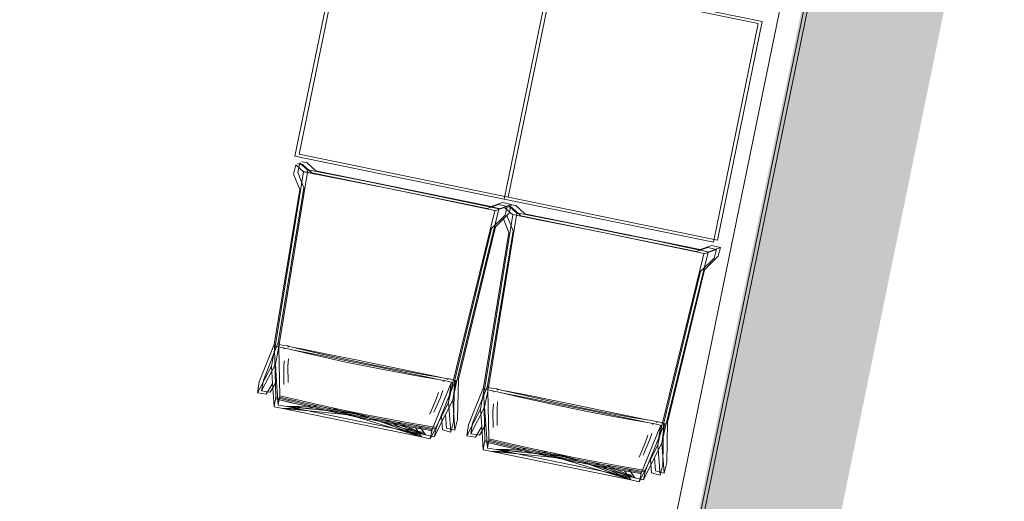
# Model space of a CAD drawing. Header units: millimetres. Extents: x 19047 to 276906, y -533553 to -451719.
# Tile 17 of 36: x 55230 to 57545, y -486027 to -484895. Entities that reach past the tile are written whole.
import ezdxf

# ---------------------------------------------------------------- set-up
doc = ezdxf.new("R2010")
doc.units = ezdxf.units.MM
doc.header["$MEASUREMENT"] = 0
doc.linetypes.add('DASHED', pattern=[19.05, 12.7, -6.35])
doc.linetypes.add('Przerywana długa', pattern=[1300, 1000, -300])
for name, color, linetype, lineweight in [('0_Nr_pióra__92', 7, 'Continuous', 13), ('ODLEGŁOŚCI BEZPIECZNE OD LPG', 1, 'DASHED', 30), ('PZT - ogródek_Nr_pióra__101', 7, 'Continuous', 5), ('PZT - ogródek_Nr_pióra__161', 7, 'Continuous', 5), ('PZT_Nr_pióra__1', 7, 'Continuous', 13)]:
    doc.layers.add(name, color=color, linetype=linetype, lineweight=lineweight)

# ---------------------------------------------------------------- blocks, each defined once
blk = doc.blocks.new('Dach_1', base_point=(32.7866, -701.2606))
at = {"layer": '0_Nr_pióra__92', "linetype": 'Przerywana długa', "flags": 128}
blk.add_lwpolyline([(34.3901, -705.8786), (35.2354, -701.7636)], dxfattribs=at)

msp = doc.modelspace()

# ---------------------------------------------------------------- hatches: boundary and pattern name
at = {"layer": 'PZT_Nr_pióra__1', "linetype": 'Continuous'}
h = msp.add_hatch(color=256, dxfattribs=at)
h.paths.add_polyline_path([(57321.5, -483641), (70099.7, -486265.9), (68226.8, -495383), (55448.6, -492758.1)])
h.paths.add_polyline_path([(69721.9, -486514.9), (57570.6, -484018.8), (55842.6, -492430.7), (67993.9, -494926.8)], flags=0)
h = msp.add_hatch(color=256, dxfattribs=at)
h.paths.add_polyline_path([(57331.1, -483636.6), (70109.3, -486261.5), (68236.4, -495378.7), (55458.2, -492753.7)])
h.paths.add_polyline_path([(69731.4, -486510.6), (57580.2, -484014.4), (55852.2, -492426.3), (68003.5, -494922.5)], flags=0)

# ---------------------------------------------------------------- linework, layer by layer
at = {"layer": 'ODLEGŁOŚCI BEZPIECZNE OD LPG', "ltscale": 100}
msp.add_circle((65088.5, -477756.4), 8000, dxfattribs=at)
at = {"layer": 'PZT - ogródek_Nr_pióra__101', "linetype": 'Continuous'}
for p, q in [((55877.5, -485215.1), (55983, -484701.4)), ((55887.1, -485210.7), (55992.6, -484697)), ((56369.4, -485316.1), (56474.9, -484802.4)), ((56369.4, -485316.1), (56474.9, -484802.4)), ((56379, -485311.8), (56484.5, -484798.1)), ((56379, -485311.8), (56484.5, -484798.1)), ((56966.8, -484903.5), (56474.9, -484802.4)), ((56976.4, -484899.1), (56484.5, -484798.1)), ((56861.3, -485417.2), (56966.8, -484903.5)), ((56870.9, -485412.8), (56976.4, -484899.1)), ((55877.5, -485215.1), (56369.4, -485316.1)), ((55887.1, -485210.7), (56379, -485311.8)), ((55894.1, -485228.3), (55894, -485228.8)), ((55894, -485228.8), (55905, -485230.6)), ((55840.5, -485658.2), (55907.3, -485248.1)), ((55879.1, -485235.4), (55874.2, -485258)), ((55897.6, -485252.4), (55879.1, -485235.4)), ((55888.7, -485231), (55883.8, -485253.7)), ((55884.5, -485232.7), (55884.4, -485233.2)), ((55884.4, -485233.2), (55895.4, -485234.9)), ((55907.2, -485248), (55888.7, -485231)), ((55916.7, -485254.5), (55895.4, -485234.9)), ((55897.7, -485251.6), (55897.6, -485252.4)), ((55962, -485264.2), (55897.7, -485251.6)), ((55897.9, -485251.9), (55897.7, -485251.6)), ((55897.9, -485251.9), (55897.7, -485252.5)), ((55962, -485264.5), (55897.9, -485251.9)), ((55926.3, -485250.1), (55905, -485230.6)), ((55907.3, -485247.2), (55907.2, -485248)), ((55971.6, -485259.8), (55907.3, -485247.2)), ((55907.4, -485247.5), (55907.3, -485247.2)), ((55907.4, -485247.5), (55907.3, -485248.1)), ((55971.6, -485260.1), (55907.4, -485247.5)), ((56338.7, -485334.1), (55926.3, -485250.1)), ((55830.9, -485662.6), (55897.7, -485252.5)), ((55888.8, -485294.1), (55874.2, -485258)), ((55898.4, -485289.8), (55883.8, -485253.7)), ((56329.1, -485338.5), (55916.7, -485254.5)), ((56026.3, -485277), (55962, -485264.2)), ((56026.3, -485277.3), (55962, -485264.5)), ((56035.9, -485272.6), (55971.6, -485259.8)), ((56035.9, -485272.9), (55971.6, -485260.1)), ((56100.3, -485285.6), (56035.9, -485272.6)), ((56100.3, -485285.8), (56035.9, -485272.9)), ((55828.7, -485658.2), (55888.8, -485294.1)), ((55838.3, -485653.8), (55898.4, -485289.8)), ((56090.7, -485290), (56026.3, -485277)), ((56090.7, -485290.2), (56026.3, -485277.3)), ((56155.1, -485303.1), (56090.7, -485290)), ((56155, -485303.3), (56090.7, -485290.2)), ((56164.7, -485298.7), (56100.3, -485285.6)), ((56164.6, -485298.9), (56100.3, -485285.8)), ((56219.3, -485316.5), (56155, -485303.3)), ((56219.4, -485316.3), (56155.1, -485303.1)), ((56228.9, -485312.2), (56164.6, -485298.9)), ((56229, -485312), (56164.7, -485298.7)), ((56283.5, -485329.9), (56219.3, -485316.5)), ((56283.6, -485329.7), (56219.4, -485316.3)), ((56293.1, -485325.5), (56228.9, -485312.2)), ((56293.2, -485325.3), (56229, -485312)), ((56369.4, -485316.1), (56861.3, -485417.2)), ((56379, -485311.8), (56870.9, -485412.8)), ((56248.5, -485747.6), (56347.3, -485344)), ((56258.1, -485743.2), (56356.9, -485339.7)), ((56347.5, -485343.4), (56283.5, -485329.9)), ((56347.7, -485343.2), (56283.6, -485329.7)), ((56357.1, -485339), (56293.1, -485325.5)), ((56357.3, -485338.8), (56293.2, -485325.3)), ((56356.4, -485328.8), (56329.1, -485338.5)), ((56366, -485324.4), (56338.7, -485334.1)), ((56347.3, -485344), (56347.5, -485343.4)), ((56376.4, -485333.7), (56347.5, -485344)), ((56347.5, -485344), (56347.7, -485343.2)), ((56347.5, -485343.4), (56347.7, -485343.2)), ((56356.4, -485328.8), (56376.4, -485333.7)), ((56356.9, -485339.7), (56357.1, -485339)), ((56386, -485329.4), (56357.1, -485339.6)), ((56357.1, -485339.6), (56357.3, -485338.8)), ((56357.1, -485339), (56357.3, -485338.8)), ((56366, -485324.4), (56386, -485329.4)), ((56389.5, -485353.4), (56371, -485336.5)), ((56376.4, -485333.7), (56371.4, -485353.8)), ((56376.4, -485333.7), (56376.3, -485334.2)), ((56376.3, -485334.2), (56387.3, -485336)), ((56399.1, -485349.1), (56380.6, -485332.1)), ((56386, -485329.4), (56381, -485349.4)), ((56386, -485329.4), (56385.9, -485329.9)), ((56385.9, -485329.9), (56396.9, -485331.6)), ((56408.6, -485355.5), (56387.3, -485336)), ((56418.2, -485351.2), (56396.9, -485331.6)), ((56322.8, -485763.6), (56389.6, -485353.6)), ((56332.4, -485759.3), (56399.2, -485349.2)), ((56371.4, -485353.8), (56339.2, -485385.8)), ((56381, -485349.4), (56348.8, -485381.5)), ((56380.7, -485395.2), (56366.1, -485359.1)), ((56390.3, -485390.8), (56375.7, -485354.7)), ((56389.6, -485352.6), (56389.5, -485353.4)), ((56453.9, -485365.3), (56389.6, -485352.6)), ((56389.8, -485352.9), (56389.6, -485352.6)), ((56389.8, -485352.9), (56389.6, -485353.6)), ((56453.9, -485365.5), (56389.8, -485352.9)), ((56399.2, -485348.3), (56399.1, -485349.1)), ((56463.5, -485360.9), (56399.2, -485348.3)), ((56399.3, -485348.5), (56399.2, -485348.3)), ((56399.3, -485348.5), (56399.2, -485349.2)), ((56463.5, -485361.2), (56399.3, -485348.5)), ((56821, -485439.5), (56408.6, -485355.5)), ((56830.6, -485435.1), (56418.2, -485351.2)), ((56518.2, -485378.1), (56453.9, -485365.3)), ((56518.2, -485378.3), (56453.9, -485365.5)), ((56527.8, -485373.7), (56463.5, -485360.9)), ((56527.8, -485373.9), (56463.5, -485361.2)), ((56339.2, -485385.8), (56252.3, -485744.4)), ((56348.8, -485381.5), (56261.8, -485740)), ((56330.2, -485754.9), (56390.3, -485390.8)), ((56582.6, -485391), (56518.2, -485378.1)), ((56582.6, -485391.3), (56518.2, -485378.3)), ((56592.2, -485386.6), (56527.8, -485373.7)), ((56592.2, -485386.9), (56527.8, -485373.9)), ((56647, -485404.1), (56582.6, -485391)), ((56656.6, -485399.8), (56592.2, -485386.6)), ((56656.5, -485400), (56592.2, -485386.9)), ((56320.6, -485759.2), (56380.7, -485395.2)), ((56646.9, -485404.4), (56582.6, -485391.3)), ((56711.2, -485417.6), (56646.9, -485404.4)), ((56711.3, -485417.4), (56647, -485404.1)), ((56720.8, -485413.2), (56656.5, -485400)), ((56720.9, -485413), (56656.6, -485399.8)), ((56784.9, -485426.6), (56720.8, -485413.2)), ((56785.1, -485426.4), (56720.9, -485413)), ((56775.4, -485431), (56711.2, -485417.6)), ((56775.5, -485430.7), (56711.3, -485417.4)), ((56839.4, -485444.4), (56775.4, -485431)), ((56839.6, -485444.2), (56775.5, -485430.7)), ((56849, -485440.1), (56784.9, -485426.6)), ((56849.2, -485439.9), (56785.1, -485426.4)), ((56848.3, -485429.8), (56821, -485439.5)), ((56857.8, -485425.5), (56830.6, -485435.1)), ((56868.3, -485434.8), (56839.4, -485445)), ((56848.3, -485429.8), (56868.3, -485434.8)), ((56877.9, -485430.4), (56849, -485440.7)), ((56857.8, -485425.5), (56877.9, -485430.4)), ((56868.3, -485434.8), (56863.3, -485454.8)), ((56877.9, -485430.4), (56872.9, -485450.4)), ((56740.4, -485848.7), (56839.2, -485445.1)), ((56750, -485844.3), (56848.8, -485440.7)), ((56863.3, -485454.8), (56831.1, -485486.9)), ((56839.2, -485445.1), (56839.4, -485444.4)), ((56839.4, -485445), (56839.6, -485444.2)), ((56839.4, -485444.4), (56839.6, -485444.2)), ((56872.9, -485450.4), (56840.7, -485482.5)), ((56848.8, -485440.7), (56849, -485440.1)), ((56849, -485440.7), (56849.2, -485439.9)), ((56849, -485440.1), (56849.2, -485439.9)), ((56840.7, -485482.5), (56753.7, -485841.1)), ((56831.1, -485486.9), (56744.2, -485845.4)), ((55793.5, -485746), (55828.7, -485658.2)), ((55803.1, -485741.6), (55838.3, -485653.8)), ((55828.7, -485658.2), (55830.8, -485662.4)), ((55829.2, -485671.1), (55829.5, -485663.4)), ((55830.8, -485662.4), (55829.5, -485663.4)), ((55829.5, -485663.4), (55829.6, -485668.7)), ((55830.6, -485663.6), (55829.6, -485668.7)), ((55829.6, -485668.7), (55832.1, -485783)), ((55830.8, -485662.4), (55830.6, -485663.6)), ((55832.6, -485664.1), (55830.6, -485663.6)), ((55830.9, -485662.6), (55830.8, -485662.4)), ((55838.1, -485664), (55830.9, -485662.6)), ((55831.5, -485704.4), (55838.8, -485666.7)), ((55851.2, -485665.9), (55838.1, -485664)), ((55838.3, -485653.8), (55840.4, -485658.1)), ((55838.8, -485666.7), (55839.1, -485659)), ((55840.4, -485658.1), (55839.1, -485659)), ((55839.1, -485659), (55839.2, -485664.3)), ((55840.2, -485659.3), (55839.2, -485664.3)), ((55839.2, -485664.3), (55841.7, -485778.6)), ((55840.4, -485658.1), (55840.2, -485659.3)), ((55842.2, -485659.7), (55840.2, -485659.3)), ((55840.5, -485658.2), (55840.4, -485658.1)), ((55847.7, -485659.6), (55840.5, -485658.2)), ((55860.8, -485661.6), (55847.7, -485659.6)), ((55850.9, -485666.2), (55851.2, -485665.9)), ((55851.1, -485666.5), (55850.9, -485666.2)), ((55851.2, -485665.9), (55851.1, -485666.5)), ((55851.1, -485666.5), (55853.2, -485668)), ((55852, -485667.7), (55851.1, -485666.5)), ((55851.1, -485666.5), (55851.5, -485666.6)), ((55853.1, -485667.9), (55851.5, -485666.6)), ((55851.5, -485666.6), (55852.3, -485666.8)), ((55852.8, -485668.7), (55852, -485667.7)), ((55852.3, -485666.8), (55864.7, -485669.2)), ((55860.5, -485661.8), (55860.8, -485661.6)), ((55860.7, -485662.2), (55860.5, -485661.8)), ((55860.8, -485661.6), (55860.7, -485662.2)), ((55860.7, -485662.2), (55862.8, -485663.6)), ((55861.6, -485663.3), (55860.7, -485662.2)), ((55860.7, -485662.2), (55861.1, -485662.3)), ((55862.7, -485663.5), (55861.1, -485662.3)), ((55861.1, -485662.3), (55861.9, -485662.4)), ((55862.4, -485664.4), (55861.6, -485663.3)), ((55861.9, -485662.4), (55874.3, -485664.9)), ((55874.3, -485664.9), (55923.7, -485676.6)), ((55874.3, -485664.9), (55888.7, -485667.7)), ((55888.7, -485667.7), (55952.9, -485680.5)), ((55821.9, -485708.8), (55829.2, -485671.1)), ((55860.8, -485709.4), (55861.9, -485691.8)), ((55864.7, -485669.2), (55914.1, -485681)), ((55864.7, -485669.2), (55879.1, -485672.1)), ((55879.1, -485672.1), (55943.4, -485684.8)), ((55914.1, -485681), (55997.2, -485699.3)), ((55923.7, -485676.6), (56006.8, -485694.9)), ((55943.4, -485684.8), (56007.7, -485697.8)), ((55952.9, -485680.5), (56017.3, -485693.4)), ((55821.9, -485708.8), (55789.4, -485771.4)), ((55831.5, -485704.4), (55799, -485767.1)), ((55824.7, -485749.8), (55821.9, -485708.8)), ((55834.3, -485745.4), (55831.5, -485704.4)), ((55851.2, -485713.8), (55852.3, -485696.2)), ((55851.5, -485752.1), (55851.2, -485713.8)), ((55861.1, -485747.8), (55860.8, -485709.4)), ((55997.2, -485699.3), (56080.6, -485716.3)), ((56006.8, -485694.9), (56090.2, -485711.9)), ((56007.7, -485697.8), (56072, -485710.9)), ((56017.3, -485693.4), (56081.6, -485706.5)), ((56072, -485710.9), (56136.3, -485724.1)), ((56081.6, -485706.5), (56145.9, -485719.8)), ((56090.2, -485711.9), (56173.8, -485727.5)), ((56080.6, -485716.3), (56164.2, -485731.9)), ((56136.3, -485724.1), (56200.5, -485737.5)), ((56145.9, -485719.8), (56210.1, -485733.1)), ((56164.2, -485731.9), (56214.4, -485740.4)), ((56173.8, -485727.5), (56224, -485736.1)), ((56200.5, -485737.5), (56214.4, -485740.4)), ((56210.1, -485733.1), (56224, -485736.1)), ((56224, -485736.1), (56236.9, -485738.8)), ((56251, -485741.7), (56238.1, -485738.4)), ((56238.1, -485738.7), (56238.1, -485738.4)), ((55789.4, -485771.4), (55793.5, -485746)), ((55799, -485767.1), (55803.1, -485741.6)), ((55809.9, -485774.5), (55824.7, -485749.8)), ((55819.4, -485770.1), (55834.3, -485745.4)), ((55828.4, -485804.9), (55824.7, -485749.8)), ((55838, -485800.5), (55834.3, -485745.4)), ((56200.3, -485858), (56244.7, -485748)), ((56209.9, -485853.6), (56254.3, -485743.6)), ((56214.4, -485740.4), (56227.3, -485743.1)), ((56227.3, -485743.1), (56225.5, -485743.7)), ((56225.7, -485744.6), (56227, -485744)), ((56227, -485744), (56228.4, -485743.4)), ((56227.3, -485743.1), (56228.4, -485743.4)), ((56228.4, -485743.4), (56228.5, -485743)), ((56228.7, -485743.1), (56228.4, -485743.4)), ((56228.5, -485743), (56228.6, -485742.8)), ((56241.4, -485746.1), (56228.6, -485742.8)), ((56236.9, -485738.8), (56235.1, -485739.3)), ((56235.3, -485740.3), (56236.5, -485739.7)), ((56236.5, -485739.7), (56238, -485739)), ((56236.9, -485738.8), (56238, -485739)), ((56238.3, -485738.7), (56238, -485739)), ((56238, -485739), (56238.1, -485738.7)), ((56248.6, -485747.5), (56238.7, -485793.7)), ((56245, -485748.5), (56238.7, -485793.7)), ((56248.4, -485747.6), (56241.4, -485746.1)), ((56245, -485748.5), (56248.4, -485747.6)), ((56258.2, -485743.1), (56248.3, -485789.3)), ((56254.6, -485744.1), (56248.3, -485789.3)), ((56248.5, -485747.6), (56248.4, -485747.6)), ((56248.6, -485747.5), (56248.5, -485747.6)), ((56252.3, -485744.4), (56250.4, -485839)), ((56258, -485743.2), (56251, -485741.7)), ((56254.6, -485744.1), (56258, -485743.2)), ((56258.1, -485743.2), (56258, -485743.2)), ((56258.2, -485743.1), (56258.1, -485743.2)), ((56261.8, -485740), (56260, -485834.6)), ((56285.4, -485847), (56320.6, -485759.2)), ((56294.9, -485842.7), (56330.2, -485754.9)), ((56320.6, -485759.2), (56322.7, -485763.5)), ((56330.2, -485754.9), (56332.3, -485759.1)), ((56330.6, -485767.8), (56331, -485760.1)), ((56332.3, -485759.1), (56331, -485760.1)), ((56331, -485760.1), (56331.1, -485765.3)), ((56332.1, -485760.3), (56331.1, -485765.3)), ((56332.3, -485759.1), (56332.1, -485760.3)), ((56334.1, -485760.7), (56332.1, -485760.3)), ((56332.4, -485759.3), (56332.3, -485759.1)), ((56339.6, -485760.7), (56332.4, -485759.3)), ((56352.6, -485762.6), (56339.6, -485760.7)), ((55789.4, -485771.4), (55809.9, -485774.5)), ((55799, -485767.1), (55819.4, -485770.1)), ((55831.9, -485784.5), (55831.6, -485786)), ((55832.1, -485783), (55831.9, -485784.5)), ((55832.1, -485783), (55931.6, -485806)), ((55841.2, -485781.6), (55838, -485800.5)), ((55841.5, -485780.1), (55841.2, -485781.6)), ((55841.2, -485781.6), (55878.7, -485790.5)), ((55841.2, -485781.6), (55875.1, -485789.5)), ((55841.7, -485778.6), (55841.5, -485780.1)), ((55841.7, -485778.6), (55941.2, -485801.7)), ((56204.2, -485817.5), (56219.4, -485782.4)), ((56215.3, -485770.6), (56209.8, -485786.7)), ((56224.9, -485766.2), (56219.4, -485782.4)), ((56313.8, -485809.9), (56321.1, -485772.1)), ((56321.1, -485772.1), (56321.4, -485764.4)), ((56322.7, -485763.5), (56321.4, -485764.4)), ((56321.4, -485764.4), (56321.5, -485769.7)), ((56322.5, -485764.7), (56321.5, -485769.7)), ((56321.5, -485769.7), (56324, -485884)), ((56322.7, -485763.5), (56322.5, -485764.7)), ((56324.5, -485765.1), (56322.5, -485764.7)), ((56322.8, -485763.6), (56322.7, -485763.5)), ((56330, -485765), (56322.8, -485763.6)), ((56323.4, -485805.5), (56330.6, -485767.8)), ((56343.1, -485767), (56330, -485765)), ((56331.1, -485765.3), (56333.6, -485879.7)), ((56342.8, -485767.2), (56343.1, -485767)), ((56343, -485767.6), (56342.8, -485767.2)), ((56343.1, -485767), (56343, -485767.6)), ((56343, -485767.6), (56345.1, -485769)), ((56343.9, -485768.8), (56343, -485767.6)), ((56343, -485767.6), (56343.4, -485767.7)), ((56345, -485768.9), (56343.4, -485767.7)), ((56343.4, -485767.7), (56344.2, -485767.8)), ((56344.7, -485769.8), (56343.9, -485768.8)), ((56344.2, -485767.8), (56356.6, -485770.3)), ((56352.4, -485762.8), (56352.6, -485762.6)), ((56352.5, -485763.2), (56352.4, -485762.8)), ((56352.6, -485762.6), (56352.5, -485763.2)), ((56352.5, -485763.2), (56354.7, -485764.7)), ((56353.4, -485764.4), (56352.5, -485763.2)), ((56352.5, -485763.2), (56353, -485763.3)), ((56354.6, -485764.6), (56353, -485763.3)), ((56353, -485763.3), (56353.8, -485763.5)), ((56354.3, -485765.4), (56353.4, -485764.4)), ((56353.8, -485763.5), (56366.1, -485765.9)), ((56356.6, -485770.3), (56406, -485782)), ((56356.6, -485770.3), (56371, -485773.1)), ((56366.1, -485765.9), (56415.6, -485777.6)), ((56366.1, -485765.9), (56380.5, -485768.7)), ((56371, -485773.1), (56435.2, -485785.9)), ((56380.5, -485768.7), (56444.8, -485781.5)), ((56406, -485782), (56489.1, -485800.3)), ((56415.6, -485777.6), (56498.7, -485796)), ((56444.8, -485781.5), (56509.2, -485794.5)), ((55831.6, -485786), (55828.4, -485804.9)), ((55828.4, -485804.9), (55828.4, -485804.9)), ((55828.4, -485804.9), (55848.8, -485808.4)), ((55831.6, -485786), (55869.1, -485794.9)), ((55831.6, -485786), (55865.5, -485793.9)), ((55838, -485800.5), (55838, -485800.5)), ((55838, -485800.5), (55858.3, -485804.1)), ((55879.3, -485803.6), (55858.3, -485804.1)), ((55858.3, -485804.1), (56184.7, -485870.5)), ((55858.3, -485804.1), (55902.9, -485808.4)), ((55869.1, -485794.9), (55865.5, -485793.9)), ((55869.1, -485794.9), (55889, -485799.4)), ((55869.1, -485794.9), (55870.1, -485795)), ((55872, -485795.4), (55869.1, -485794.9)), ((55922, -485806.9), (55869.7, -485808)), ((55878.7, -485790.5), (55875.1, -485789.5)), ((55878.7, -485790.5), (55898.6, -485795)), ((55878.7, -485790.5), (55879.7, -485790.6)), ((55881.6, -485791), (55878.7, -485790.5)), ((55931.6, -485802.6), (55879.3, -485803.6)), ((55902.9, -485808.4), (55879.3, -485803.6)), ((55889.1, -485799.4), (55889, -485799.4)), ((55889.3, -485799.4), (55889.1, -485799.4)), ((55889.4, -485799.5), (55889.3, -485799.4)), ((55889.3, -485799.4), (55889.3, -485799.4)), ((55889.6, -485799.5), (55889.4, -485799.5)), ((55931.8, -485809), (55889.6, -485799.5)), ((55898.7, -485795), (55898.6, -485795)), ((55898.9, -485795.1), (55898.7, -485795)), ((55899, -485795.1), (55898.9, -485795.1)), ((55898.9, -485795.1), (55898.9, -485795.1)), ((55899.2, -485795.2), (55899, -485795.1)), ((55941.3, -485804.6), (55899.2, -485795.2)), ((55913.5, -485805.1), (55922, -485806.9)), ((55922.2, -485807), (55922, -485806.9)), ((55927.5, -485808.1), (55922.2, -485807)), ((55923.1, -485800.7), (55931.6, -485802.6)), ((55931.8, -485802.6), (55931.6, -485802.6)), ((55931.6, -485806), (55973.9, -485815)), ((55937.1, -485803.8), (55931.8, -485802.6)), ((55937.1, -485803.8), (55960.9, -485809.1)), ((55944.8, -485805.4), (55937.1, -485803.8)), ((55941.2, -485801.7), (55983.5, -485810.6)), ((55941.3, -485804.6), (55944.8, -485805.4)), ((55944.9, -485805.4), (55960.9, -485809.1)), ((55959.9, -485808.7), (55944.9, -485805.4)), ((56194.6, -485821.8), (56209.8, -485786.7)), ((56238.7, -485793.7), (56221.7, -485827.2)), ((56248.3, -485789.3), (56231.3, -485822.9)), ((56244.1, -485864), (56238.7, -485793.7)), ((56253.7, -485859.7), (56248.3, -485789.3)), ((56323.4, -485805.5), (56290.9, -485868.1)), ((56326.2, -485846.4), (56323.4, -485805.5)), ((56343.1, -485814.8), (56344.2, -485797.3)), ((56352.7, -485810.4), (56353.8, -485792.9)), ((56435.2, -485785.9), (56499.6, -485798.8)), ((56489.1, -485800.3), (56572.5, -485817.3)), ((56498.7, -485796), (56582.1, -485813)), ((56499.6, -485798.8), (56563.9, -485811.9)), ((56509.2, -485794.5), (56573.5, -485807.6)), ((56573.5, -485807.6), (56637.8, -485820.8)), ((55869.7, -485808), (55848.8, -485808.4)), ((55848.8, -485808.4), (56175.1, -485874.9)), ((55848.8, -485808.4), (55893.3, -485812.8)), ((55893.3, -485812.8), (55869.7, -485808)), ((55893.3, -485812.8), (55995.6, -485822.8)), ((55902.9, -485808.4), (56005.2, -485818.5)), ((55927.5, -485808.1), (55951.3, -485813.4)), ((55935.2, -485809.8), (55927.5, -485808.1)), ((55931.8, -485809), (55935.2, -485809.8)), ((55935.3, -485809.8), (55951.3, -485813.4)), ((55950.4, -485813.1), (55935.3, -485809.8)), ((55950.4, -485813.1), (55952.3, -485813.5)), ((55951.3, -485813.4), (55950.4, -485813.1)), ((55952.3, -485813.5), (55951.3, -485813.4)), ((55951.3, -485813.4), (55969.8, -485817.3)), ((55952.3, -485813.5), (55969.8, -485817.3)), ((55953.1, -485813.5), (55952.3, -485813.5)), ((55953.1, -485813.5), (55976.6, -485818.7)), ((55973.9, -485815), (55953.1, -485813.5)), ((55953.2, -485813.5), (56014.6, -485826.6)), ((55959.9, -485808.7), (55961.9, -485809.1)), ((55960.9, -485809.1), (55959.9, -485808.7)), ((55961.9, -485809.1), (55960.9, -485809.1)), ((55960.9, -485809.1), (55979.4, -485812.9)), ((55961.9, -485809.1), (55979.4, -485812.9)), ((55962.7, -485809.2), (55961.9, -485809.1)), ((55962.7, -485809.2), (55986.1, -485814.3)), ((55983.5, -485810.6), (55962.7, -485809.2)), ((55962.8, -485809.2), (56024.2, -485822.3)), ((55969.8, -485817.3), (55990.3, -485821.7)), ((55969.8, -485817.3), (56015, -485826.7)), ((55973.9, -485815), (56031.5, -485827.1)), ((55973.9, -485815), (56030.3, -485829.7)), ((55977.7, -485818.9), (55976.6, -485818.7)), ((56014.5, -485826.6), (55977.7, -485818.9)), ((55979.4, -485812.9), (55999.9, -485817.3)), ((55979.4, -485812.9), (56024.5, -485822.3)), ((55983.5, -485810.6), (56041.1, -485822.7)), ((55983.5, -485810.6), (56039.9, -485825.3)), ((55987.3, -485814.6), (55986.1, -485814.3)), ((56024, -485822.2), (55987.3, -485814.6)), ((55994.2, -485822.6), (55990.3, -485821.7)), ((55994.2, -485822.6), (55995.6, -485822.8)), ((55995.6, -485822.8), (56014.5, -485826.6)), ((56003.8, -485818.2), (55999.9, -485817.3)), ((56003.8, -485818.2), (56005.2, -485818.5)), ((56005.2, -485818.5), (56024, -485822.2)), ((56014.5, -485826.6), (56015, -485826.7)), ((56015, -485826.7), (56015, -485826.7)), ((56015, -485826.7), (56015.5, -485826.8)), ((56126.8, -485860.3), (56015, -485826.7)), ((56016.1, -485826.9), (56015.5, -485826.8)), ((56016.2, -485827), (56016.1, -485826.9)), ((56032.8, -485830.4), (56016.2, -485827)), ((56018, -485827.3), (56016.2, -485827)), ((56018, -485827.3), (56031.5, -485830)), ((56018, -485827.3), (56032.8, -485830.4)), ((56030.3, -485829.7), (56018, -485827.3)), ((56024, -485822.2), (56024.5, -485822.3)), ((56024.5, -485822.3), (56024.6, -485822.4)), ((56024.6, -485822.4), (56025.1, -485822.4)), ((56136.4, -485856), (56024.6, -485822.4)), ((56025.6, -485822.5), (56025.1, -485822.4)), ((56025.8, -485822.6), (56025.6, -485822.5)), ((56042.4, -485826), (56025.8, -485822.6)), ((56027.6, -485822.9), (56025.8, -485822.6)), ((56027.6, -485822.9), (56041.1, -485825.6)), ((56027.6, -485822.9), (56042.4, -485826)), ((56039.9, -485825.3), (56027.6, -485822.9)), ((56030.3, -485829.7), (56031.5, -485830)), ((56031.5, -485827.1), (56131.8, -485846.1)), ((56052.2, -485834.1), (56031.5, -485830)), ((56031.5, -485830), (56033.8, -485830.6)), ((56032.8, -485830.4), (56033.8, -485830.6)), ((56033.8, -485830.6), (56033.7, -485830.4)), ((56033.8, -485830.6), (56052.2, -485834.1)), ((56039.9, -485825.3), (56041.1, -485825.6)), ((56041.1, -485822.7), (56141.4, -485841.8)), ((56061.8, -485829.8), (56041.1, -485825.6)), ((56041.1, -485825.6), (56043.4, -485826.2)), ((56042.4, -485826), (56043.4, -485826.2)), ((56043.4, -485826.2), (56043.3, -485826.1)), ((56043.4, -485826.2), (56061.8, -485829.8)), ((56061.8, -485829.8), (56061.8, -485829.8)), ((56061.8, -485829.8), (56065.1, -485830.4)), ((56065.1, -485830.4), (56087.6, -485834.9)), ((56065.1, -485830.4), (56109.7, -485838.9)), ((56221.7, -485827.2), (56195.2, -485879.6)), ((56231.3, -485822.9), (56204.8, -485875.2)), ((56221.7, -485827.2), (56224.1, -485858.9)), ((56231.3, -485822.9), (56233.7, -485854.5)), ((56313.8, -485809.9), (56281.3, -485872.5)), ((56316.6, -485850.8), (56313.8, -485809.9)), ((56343.4, -485853.2), (56343.1, -485814.8)), ((56353, -485848.8), (56352.7, -485810.4)), ((56563.9, -485811.9), (56628.2, -485825.2)), ((56572.5, -485817.3), (56656.1, -485832.9)), ((56582.1, -485813), (56665.7, -485828.6)), ((56628.2, -485825.2), (56692.4, -485838.5)), ((56637.8, -485820.8), (56702, -485834.2)), ((56665.7, -485828.6), (56715.9, -485837.1)), ((56052.3, -485834.1), (56052.2, -485834.1)), ((56052.3, -485834.1), (56055.5, -485834.8)), ((56055.5, -485834.8), (56078, -485839.3)), ((56055.5, -485834.8), (56100.1, -485843.3)), ((56078, -485839.3), (56100.1, -485843.3)), ((56146.3, -485864.3), (56078, -485839.3)), ((56087.6, -485834.9), (56109.7, -485838.9)), ((56155.9, -485859.9), (56087.6, -485834.9)), ((56100.3, -485843.3), (56100.1, -485843.3)), ((56100.9, -485843.4), (56100.3, -485843.3)), ((56100.9, -485843.4), (56108.5, -485844.9)), ((56100.9, -485843.4), (56108.3, -485844.8)), ((56108.3, -485844.8), (56108.5, -485844.9)), ((56108.3, -485844.8), (56114.1, -485845.8)), ((56108.5, -485844.9), (56116.6, -485846.4)), ((56108.5, -485844.9), (56156.1, -485866.3)), ((56109.9, -485839), (56109.7, -485838.9)), ((56110.5, -485839.1), (56109.9, -485839)), ((56110.5, -485839.1), (56118.1, -485840.5)), ((56110.5, -485839.1), (56117.8, -485840.4)), ((56114.1, -485845.8), (56114.5, -485845.9)), ((56114.5, -485845.9), (56116.6, -485846.3)), ((56114.5, -485845.9), (56116.6, -485846.4)), ((56116.6, -485846.3), (56116.6, -485846.3)), ((56117.1, -485846.4), (56116.6, -485846.3)), ((56117.7, -485846.5), (56116.6, -485846.4)), ((56116.6, -485846.4), (56135, -485849.6)), ((56116.6, -485846.4), (56117.3, -485846.4)), ((56117.7, -485846.5), (56117.7, -485846.5)), ((56117.7, -485846.5), (56135, -485849.6)), ((56117.8, -485840.4), (56118.1, -485840.5)), ((56117.8, -485840.4), (56123.7, -485841.5)), ((56118.1, -485840.5), (56126.2, -485842.1)), ((56118.1, -485840.5), (56165.6, -485861.9)), ((56123.7, -485841.5), (56124.1, -485841.6)), ((56124.1, -485841.6), (56126.2, -485841.9)), ((56124.1, -485841.6), (56126.2, -485842.1)), ((56126.2, -485841.9), (56126.2, -485841.9)), ((56126.7, -485842), (56126.2, -485841.9)), ((56126.2, -485842.1), (56126.9, -485842)), ((56127.3, -485842.1), (56126.2, -485842.1)), ((56126.2, -485842.1), (56144.5, -485845.3)), ((56127.3, -485842.1), (56127.3, -485842.1)), ((56127.3, -485842.1), (56144.5, -485845.3)), ((56131.8, -485846.1), (56200.3, -485858)), ((56135.3, -485849.7), (56135, -485849.6)), ((56136, -485849.8), (56135.3, -485849.7)), ((56136.7, -485849.9), (56136, -485849.8)), ((56136.7, -485849.9), (56160.7, -485854.3)), ((56136.7, -485849.9), (56197.7, -485860.6)), ((56141.4, -485841.8), (56209.9, -485853.6)), ((56144.9, -485845.3), (56144.5, -485845.3)), ((56145.6, -485845.4), (56144.9, -485845.3)), ((56146.3, -485845.6), (56145.6, -485845.4)), ((56146.3, -485845.6), (56170.3, -485849.9)), ((56146.3, -485845.6), (56207.3, -485856.2)), ((56170.3, -485849.9), (56207.3, -485856.2)), ((56180.8, -485865), (56170.3, -485849.9)), ((56209.5, -485855.1), (56209.9, -485853.6)), ((56250.4, -485839), (56244.1, -485864)), ((56260, -485834.6), (56253.7, -485859.7)), ((56281.3, -485872.5), (56285.4, -485847)), ((56290.9, -485868.1), (56294.9, -485842.7)), ((56301.7, -485875.6), (56316.6, -485850.8)), ((56311.3, -485871.2), (56326.2, -485846.4)), ((56320.3, -485905.9), (56316.6, -485850.8)), ((56329.9, -485901.6), (56326.2, -485846.4)), ((56656.1, -485832.9), (56706.3, -485841.5)), ((56692.2, -485959), (56736.6, -485849)), ((56692.4, -485838.5), (56706.3, -485841.5)), ((56701.8, -485954.6), (56746.2, -485844.6)), ((56702, -485834.2), (56715.9, -485837.1)), ((56706.3, -485841.5), (56719.2, -485844.2)), ((56715.9, -485837.1), (56728.8, -485839.8)), ((56719.2, -485844.2), (56717.4, -485844.7)), ((56717.6, -485845.7), (56718.8, -485845.1)), ((56718.8, -485845.1), (56720.3, -485844.4)), ((56719.2, -485844.2), (56720.3, -485844.4)), ((56720.6, -485844.1), (56720.3, -485844.4)), ((56720.3, -485844.4), (56720.4, -485844.1)), ((56733.3, -485847.1), (56720.4, -485843.8)), ((56720.4, -485844.1), (56720.4, -485843.8)), ((56728.8, -485839.8), (56727, -485840.4)), ((56727.2, -485841.3), (56728.4, -485840.7)), ((56728.4, -485840.7), (56729.9, -485840)), ((56728.8, -485839.8), (56729.9, -485840)), ((56729.9, -485840), (56730, -485839.7)), ((56730.2, -485839.8), (56729.9, -485840)), ((56742.8, -485842.8), (56730, -485839.4)), ((56730, -485839.7), (56730, -485839.4)), ((56740.5, -485848.6), (56730.6, -485894.7)), ((56736.9, -485849.5), (56730.6, -485894.7)), ((56740.3, -485848.6), (56733.3, -485847.1)), ((56736.9, -485849.5), (56740.3, -485848.6)), ((56750.1, -485844.2), (56740.2, -485890.3)), ((56746.5, -485845.2), (56740.2, -485890.3)), ((56740.4, -485848.7), (56740.3, -485848.6)), ((56740.5, -485848.6), (56740.4, -485848.7)), ((56744.2, -485845.4), (56742.3, -485940)), ((56749.9, -485844.3), (56742.8, -485842.8)), ((56746.5, -485845.2), (56749.9, -485844.3)), ((56750, -485844.3), (56749.9, -485844.3)), ((56750.1, -485844.2), (56750, -485844.3)), ((56753.7, -485841.1), (56751.8, -485935.7)), ((56146.3, -485864.3), (56126.8, -485860.3)), ((56175.1, -485874.9), (56126.8, -485860.3)), ((56155.9, -485859.9), (56136.4, -485856)), ((56184.7, -485870.5), (56136.4, -485856)), ((56175.1, -485874.9), (56146.3, -485864.3)), ((56184.7, -485870.5), (56155.9, -485859.9)), ((56171.2, -485869.4), (56156.1, -485866.3)), ((56156.1, -485866.3), (56175.1, -485874.9)), ((56160.7, -485854.3), (56197.7, -485860.6)), ((56171.2, -485869.4), (56160.7, -485854.3)), ((56180.8, -485865), (56165.6, -485861.9)), ((56165.6, -485861.9), (56184.7, -485870.5)), ((56175.1, -485874.9), (56171.2, -485869.4)), ((56175.1, -485874.9), (56195.2, -485879.6)), ((56184.7, -485870.5), (56180.8, -485865)), ((56184.7, -485870.5), (56204.8, -485875.2)), ((56195.2, -485879.6), (56199.6, -485860.9)), ((56197.7, -485860.6), (56198.2, -485860.7)), ((56198.8, -485860.8), (56198.2, -485860.7)), ((56198.8, -485860.8), (56199.2, -485860.8)), ((56199.6, -485860.9), (56199.2, -485860.8)), ((56199.6, -485860.9), (56200, -485859.4)), ((56200, -485859.4), (56200.3, -485858)), ((56204.8, -485875.2), (56209.2, -485856.5)), ((56207.3, -485856.2), (56207.8, -485856.3)), ((56208.4, -485856.4), (56207.8, -485856.3)), ((56208.4, -485856.4), (56208.8, -485856.5)), ((56209.2, -485856.5), (56208.8, -485856.5)), ((56209.2, -485856.5), (56209.5, -485855.1)), ((56224.1, -485858.9), (56244.1, -485864)), ((56233.7, -485854.5), (56253.7, -485859.7)), ((56281.3, -485872.5), (56301.7, -485875.6)), ((56290.9, -485868.1), (56311.3, -485871.2)), ((56707.2, -485871.6), (56701.7, -485887.8)), ((56716.8, -485867.3), (56711.3, -485883.4)), ((56323.5, -485887), (56320.3, -485905.9)), ((56323.8, -485885.5), (56323.5, -485887)), ((56323.5, -485887), (56361, -485895.9)), ((56323.5, -485887), (56357.4, -485894.9)), ((56324, -485884), (56323.8, -485885.5)), ((56324, -485884), (56423.5, -485907.1)), ((56333.1, -485882.7), (56329.9, -485901.6)), ((56333.4, -485881.2), (56333.1, -485882.7)), ((56333.1, -485882.7), (56370.5, -485891.6)), ((56333.1, -485882.7), (56367, -485890.6)), ((56333.6, -485879.7), (56333.4, -485881.2)), ((56333.6, -485879.7), (56433.1, -485902.7)), ((56361, -485895.9), (56357.4, -485894.9)), ((56361, -485895.9), (56380.9, -485900.4)), ((56361, -485895.9), (56362, -485896)), ((56363.9, -485896.5), (56361, -485895.9)), ((56370.5, -485891.6), (56367, -485890.6)), ((56370.5, -485891.6), (56390.4, -485896)), ((56370.5, -485891.6), (56371.6, -485891.6)), ((56373.5, -485892.1), (56370.5, -485891.6)), ((56381, -485900.4), (56380.9, -485900.4)), ((56381.2, -485900.5), (56381, -485900.4)), ((56381.3, -485900.5), (56381.2, -485900.5)), ((56381.2, -485900.5), (56381.2, -485900.5)), ((56381.5, -485900.6), (56381.3, -485900.5)), ((56390.6, -485896.1), (56390.4, -485896)), ((56390.8, -485896.1), (56390.6, -485896.1)), ((56390.9, -485896.2), (56390.8, -485896.1)), ((56390.8, -485896.1), (56390.8, -485896.1)), ((56391.1, -485896.2), (56390.9, -485896.2)), ((56433.2, -485905.7), (56391.1, -485896.2)), ((56686.5, -485922.9), (56701.7, -485887.8)), ((56696.1, -485918.5), (56711.3, -485883.4)), ((56730.6, -485894.7), (56713.6, -485928.3)), ((56740.2, -485890.3), (56723.2, -485923.9)), ((56736, -485965.1), (56730.6, -485894.7)), ((56745.6, -485960.7), (56740.2, -485890.3)), ((56320.3, -485905.9), (56320.3, -485905.9)), ((56320.3, -485905.9), (56340.6, -485909.5)), ((56329.9, -485901.6), (56329.9, -485901.6)), ((56329.9, -485901.6), (56350.2, -485905.1)), ((56361.6, -485909), (56340.6, -485909.5)), ((56340.6, -485909.5), (56667, -485975.9)), ((56340.6, -485909.5), (56385.2, -485913.8)), ((56371.2, -485904.7), (56350.2, -485905.1)), ((56350.2, -485905.1), (56676.5, -485971.5)), ((56350.2, -485905.1), (56394.8, -485909.5)), ((56413.9, -485908), (56361.6, -485909)), ((56385.2, -485913.8), (56361.6, -485909)), ((56423.5, -485903.6), (56371.2, -485904.7)), ((56394.8, -485909.5), (56371.2, -485904.7)), ((56423.6, -485910.1), (56381.5, -485900.6)), ((56385.2, -485913.8), (56487.5, -485923.9)), ((56394.8, -485909.5), (56497.1, -485919.5)), ((56405.4, -485906.1), (56413.9, -485908)), ((56414.1, -485908), (56413.9, -485908)), ((56419.4, -485909.2), (56414.1, -485908)), ((56415, -485901.8), (56423.5, -485903.6)), ((56419.4, -485909.2), (56443.2, -485914.5)), ((56427.1, -485910.8), (56419.4, -485909.2)), ((56423.7, -485903.7), (56423.5, -485903.6)), ((56423.5, -485907.1), (56465.8, -485916)), ((56423.6, -485910.1), (56427.1, -485910.8)), ((56429, -485904.8), (56423.7, -485903.7)), ((56427.2, -485910.9), (56443.2, -485914.5)), ((56442.3, -485914.1), (56427.2, -485910.9)), ((56429, -485904.8), (56452.8, -485910.1)), ((56436.7, -485906.5), (56429, -485904.8)), ((56433.1, -485902.7), (56475.4, -485911.6)), ((56433.2, -485905.7), (56436.7, -485906.5)), ((56436.8, -485906.5), (56452.8, -485910.1)), ((56451.8, -485909.8), (56436.8, -485906.5)), ((56442.3, -485914.1), (56444.2, -485914.5)), ((56443.2, -485914.5), (56442.3, -485914.1)), ((56444.2, -485914.5), (56443.2, -485914.5)), ((56443.2, -485914.5), (56461.7, -485918.3)), ((56444.2, -485914.5), (56461.7, -485918.3)), ((56445, -485914.6), (56444.2, -485914.5)), ((56445, -485914.6), (56468.4, -485919.7)), ((56465.8, -485916), (56445, -485914.6)), ((56445.1, -485914.6), (56506.5, -485927.7)), ((56451.8, -485909.8), (56453.8, -485910.2)), ((56452.8, -485910.1), (56451.8, -485909.8)), ((56453.8, -485910.2), (56452.8, -485910.1)), ((56452.8, -485910.1), (56471.3, -485914)), ((56453.8, -485910.2), (56471.3, -485914)), ((56454.6, -485910.2), (56453.8, -485910.2)), ((56454.6, -485910.2), (56478, -485915.4)), ((56475.4, -485911.6), (56454.6, -485910.2)), ((56454.7, -485910.2), (56516.1, -485923.3)), ((56461.7, -485918.3), (56482.2, -485922.7)), ((56461.7, -485918.3), (56506.8, -485927.7)), ((56465.8, -485916), (56523.4, -485928.1)), ((56465.8, -485916), (56522.2, -485930.7)), ((56469.6, -485920), (56468.4, -485919.7)), ((56506.3, -485927.6), (56469.6, -485920)), ((56471.3, -485914), (56491.8, -485918.4)), ((56471.3, -485914), (56516.4, -485923.4)), ((56475.4, -485911.6), (56533, -485923.8)), ((56475.4, -485911.6), (56531.8, -485926.4)), ((56479.2, -485915.6), (56478, -485915.4)), ((56515.9, -485923.3), (56479.2, -485915.6)), ((56486.1, -485923.6), (56482.2, -485922.7)), ((56486.1, -485923.6), (56487.5, -485923.9)), ((56495.7, -485919.2), (56491.8, -485918.4)), ((56495.7, -485919.2), (56497.1, -485919.5)), ((56497.1, -485919.5), (56515.9, -485923.3)), ((56515.9, -485923.3), (56516.4, -485923.4)), ((56516.4, -485923.4), (56516.5, -485923.4)), ((56516.5, -485923.4), (56517, -485923.5)), ((56628.3, -485957), (56516.5, -485923.4)), ((56517.5, -485923.6), (56517, -485923.5)), ((56517.6, -485923.6), (56517.5, -485923.6)), ((56534.3, -485927.1), (56517.6, -485923.6)), ((56519.5, -485924), (56517.6, -485923.6)), ((56487.5, -485923.9), (56506.3, -485927.6)), ((56506.3, -485927.6), (56506.8, -485927.7)), ((56506.8, -485927.7), (56506.9, -485927.8)), ((56506.9, -485927.8), (56507.4, -485927.8)), ((56618.7, -485961.4), (56506.9, -485927.8)), ((56507.9, -485928), (56507.4, -485927.8)), ((56508.1, -485928), (56507.9, -485928)), ((56524.7, -485931.4), (56508.1, -485928)), ((56509.9, -485928.4), (56508.1, -485928)), ((56509.9, -485928.4), (56523.4, -485931)), ((56509.9, -485928.4), (56524.7, -485931.4)), ((56522.2, -485930.7), (56509.9, -485928.4)), ((56519.5, -485924), (56533, -485926.7)), ((56519.5, -485924), (56534.3, -485927.1)), ((56531.8, -485926.4), (56519.5, -485924)), ((56522.2, -485930.7), (56523.4, -485931)), ((56523.4, -485928.1), (56623.7, -485947.2)), ((56544.1, -485935.2), (56523.4, -485931)), ((56523.4, -485931), (56525.7, -485931.6)), ((56524.7, -485931.4), (56525.7, -485931.6)), ((56525.7, -485931.6), (56525.6, -485931.5)), ((56525.7, -485931.6), (56544.1, -485935.2)), ((56531.8, -485926.4), (56533, -485926.7)), ((56533, -485923.8), (56633.3, -485942.8)), ((56553.7, -485930.8), (56533, -485926.7)), ((56533, -485926.7), (56535.3, -485927.3)), ((56534.3, -485927.1), (56535.3, -485927.3)), ((56535.3, -485927.3), (56535.2, -485927.1)), ((56535.3, -485927.3), (56553.7, -485930.8)), ((56544.1, -485935.2), (56544.1, -485935.2)), ((56544.1, -485935.2), (56547.4, -485935.8)), ((56547.4, -485935.8), (56569.9, -485940.3)), ((56547.4, -485935.8), (56592, -485944.3)), ((56553.7, -485930.8), (56553.7, -485930.8)), ((56553.7, -485930.8), (56557, -485931.5)), ((56557, -485931.5), (56579.5, -485935.9)), ((56557, -485931.5), (56601.6, -485940)), ((56569.9, -485940.3), (56592, -485944.3)), ((56638.2, -485965.4), (56569.9, -485940.3)), ((56579.5, -485935.9), (56601.6, -485940)), ((56647.8, -485961), (56579.5, -485935.9)), ((56592.2, -485944.4), (56592, -485944.3)), ((56592.8, -485944.5), (56592.2, -485944.4)), ((56592.8, -485944.5), (56600.4, -485945.9)), ((56592.8, -485944.5), (56600.1, -485945.8)), ((56600.1, -485945.8), (56600.4, -485945.9)), ((56600.1, -485945.8), (56606, -485946.9)), ((56600.4, -485945.9), (56608.5, -485947.5)), ((56600.4, -485945.9), (56648, -485967.3)), ((56601.8, -485940), (56601.6, -485940)), ((56602.4, -485940.1), (56601.8, -485940)), ((56602.4, -485940.1), (56610, -485941.6)), ((56602.4, -485940.1), (56609.7, -485941.4)), ((56609.7, -485941.4), (56610, -485941.6)), ((56609.7, -485941.4), (56615.6, -485942.5)), ((56610, -485941.6), (56618.1, -485943.1)), ((56610, -485941.6), (56657.5, -485963)), ((56615.6, -485942.5), (56616, -485942.6)), ((56616, -485942.6), (56618.1, -485943)), ((56616, -485942.6), (56618.1, -485943.1)), ((56618.1, -485943), (56618.1, -485943)), ((56618.6, -485943.1), (56618.1, -485943)), ((56619.2, -485943.2), (56618.1, -485943.1)), ((56618.1, -485943.1), (56636.4, -485946.3)), ((56618.1, -485943.1), (56618.8, -485943.1)), ((56619.2, -485943.2), (56619.2, -485943.2)), ((56619.2, -485943.2), (56636.4, -485946.3)), ((56633.3, -485942.8), (56701.8, -485954.6)), ((56636.7, -485946.4), (56636.4, -485946.3)), ((56637.5, -485946.5), (56636.7, -485946.4)), ((56638.2, -485946.6), (56637.5, -485946.5)), ((56638.2, -485946.6), (56662.2, -485951)), ((56638.2, -485946.6), (56699.2, -485957.2)), ((56713.6, -485928.3), (56687.1, -485980.6)), ((56723.2, -485923.9), (56696.7, -485976.3)), ((56713.6, -485928.3), (56716, -485959.9)), ((56723.2, -485923.9), (56725.6, -485955.5)), ((56742.3, -485940), (56736, -485965.1)), ((56751.8, -485935.7), (56745.6, -485960.7)), ((56606, -485946.9), (56606.4, -485947)), ((56606.4, -485947), (56608.5, -485947.3)), ((56606.4, -485947), (56608.5, -485947.5)), ((56608.5, -485947.3), (56608.5, -485947.3)), ((56609, -485947.4), (56608.5, -485947.3)), ((56609.6, -485947.5), (56608.5, -485947.5)), ((56608.5, -485947.5), (56626.8, -485950.7)), ((56608.5, -485947.5), (56609.2, -485947.5)), ((56609.6, -485947.5), (56609.6, -485947.5)), ((56609.6, -485947.5), (56626.8, -485950.7)), ((56638.2, -485965.4), (56618.7, -485961.4)), ((56667, -485975.9), (56618.7, -485961.4)), ((56623.7, -485947.2), (56692.2, -485959)), ((56627.2, -485950.7), (56626.8, -485950.7)), ((56627.9, -485950.9), (56627.2, -485950.7)), ((56628.6, -485951), (56627.9, -485950.9)), ((56647.8, -485961), (56628.3, -485957)), ((56676.5, -485971.5), (56628.3, -485957)), ((56628.6, -485951), (56652.6, -485955.3)), ((56628.6, -485951), (56689.6, -485961.6)), ((56667, -485975.9), (56638.2, -485965.4)), ((56676.5, -485971.5), (56647.8, -485961)), ((56663.1, -485970.4), (56648, -485967.3)), ((56648, -485967.3), (56667, -485975.9)), ((56652.6, -485955.3), (56689.6, -485961.6)), ((56663.1, -485970.4), (56652.6, -485955.3)), ((56672.7, -485966.1), (56657.5, -485963)), ((56657.5, -485963), (56676.5, -485971.5)), ((56662.2, -485951), (56699.2, -485957.2)), ((56672.7, -485966.1), (56662.2, -485951)), ((56676.5, -485971.5), (56672.7, -485966.1)), ((56687.1, -485980.6), (56691.5, -485961.9)), ((56689.6, -485961.6), (56690.1, -485961.7)), ((56690.7, -485961.8), (56690.1, -485961.7)), ((56690.7, -485961.8), (56691.1, -485961.9)), ((56691.5, -485961.9), (56691.1, -485961.9)), ((56691.5, -485961.9), (56691.8, -485960.5)), ((56691.8, -485960.5), (56692.2, -485959)), ((56696.7, -485976.3), (56701.1, -485957.6)), ((56699.2, -485957.2), (56699.7, -485957.3)), ((56700.3, -485957.4), (56699.7, -485957.3)), ((56700.3, -485957.4), (56700.7, -485957.5)), ((56701.1, -485957.6), (56700.7, -485957.5)), ((56701.1, -485957.6), (56701.4, -485956.1)), ((56701.4, -485956.1), (56701.8, -485954.6)), ((56716, -485959.9), (56736, -485965.1)), ((56725.6, -485955.5), (56745.6, -485960.7)), ((56667, -485975.9), (56663.1, -485970.4)), ((56667, -485975.9), (56687.1, -485980.6)), ((56676.5, -485971.5), (56696.7, -485976.3))]:
    msp.add_line(p, q, dxfattribs=at)
at = {"layer": 'PZT - ogródek_Nr_pióra__161', "linetype": 'Continuous', "flags": 128}
for points in [[(54318.5, -483350.8), (57262, -483955.4), (56316.1, -488560.2), (53372.6, -487955.5)], [(54328.1, -483346.4), (57271.6, -483951.1), (56325.7, -488555.8), (53382.1, -487951.1)]]:
    msp.add_lwpolyline(points, close=True, dxfattribs=at)

# ---------------------------------------------------------------- block references
at = {"linetype": 'Continuous', "xscale": 1000, "yscale": 1000, "zscale": 1000}
msp.add_blockref('Dach_1', (54759.3, -483441.3), dxfattribs=at)

doc.saveas('drawing.dxf')
